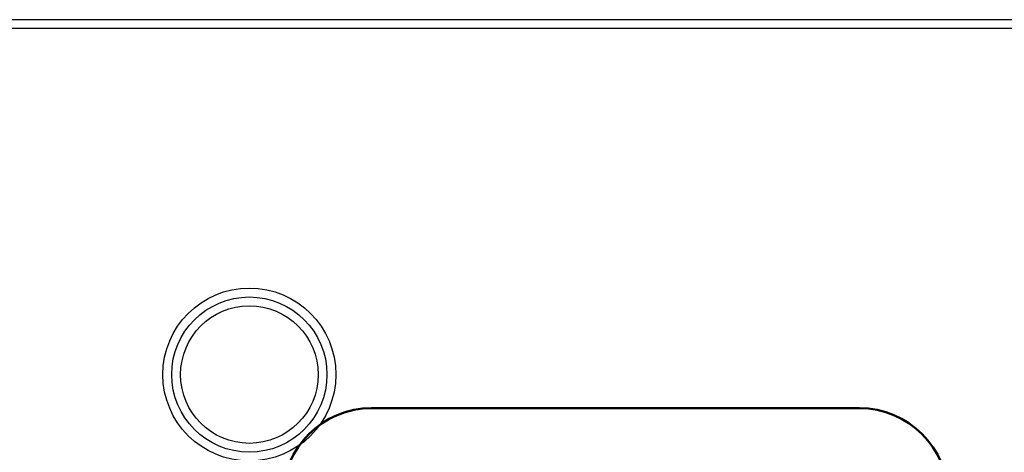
# Model space of a CAD drawing. Header units: millimetres. Extents: x 6964 to 8548, y -230 to 508.
# Tile 36 of 137: x 7351 to 7374, y -119 to -109. Entities that reach past the tile are written whole.
import ezdxf

# ---------------------------------------------------------------- set-up
doc = ezdxf.new("R2010")
doc.units = ezdxf.units.MM
doc.header["$LTSCALE"] = 3
doc.layers.add('layer 1', color=7, linetype='Continuous')

msp = doc.modelspace()

# ---------------------------------------------------------------- linework, layer by layer
at = {"linetype": 'Continuous', "lineweight": 30}
msp.add_line((7420.175, -109.33), (7059.322, -109.33), dxfattribs=at)
at = {"layer": 'layer 1'}
msp.add_open_spline([(7420.175, -109.529), (7420.175, -109.529), (7059.322, -109.529), (7059.322, -109.529)], degree=3, dxfattribs=at)
for points in [[(7358.448, -117.331), (7358.448, -116.254), (7357.574, -115.381), (7356.498, -115.381), (7356.498, -115.381), (7355.421, -115.381), (7354.548, -116.254), (7354.548, -117.331), (7354.548, -117.331), (7354.548, -118.408), (7355.421, -119.281), (7356.498, -119.281), (7356.498, -119.281), (7357.574, -119.281), (7358.448, -118.408), (7358.448, -117.331)], [(7358.248, -117.331), (7358.248, -116.364), (7357.464, -115.581), (7356.498, -115.581), (7356.498, -115.581), (7355.531, -115.581), (7354.748, -116.364), (7354.748, -117.331), (7354.748, -117.331), (7354.748, -118.297), (7355.531, -119.081), (7356.498, -119.081), (7356.498, -119.081), (7357.464, -119.081), (7358.248, -118.297), (7358.248, -117.331)], [(7358.048, -117.331), (7358.048, -116.475), (7357.354, -115.781), (7356.498, -115.781), (7356.498, -115.781), (7355.642, -115.781), (7354.948, -116.475), (7354.948, -117.331), (7354.948, -117.331), (7354.948, -118.187), (7355.642, -118.881), (7356.498, -118.881), (7356.498, -118.881), (7357.354, -118.881), (7358.048, -118.187), (7358.048, -117.331)]]:
    msp.add_open_spline(points, degree=3, knots=[0, 0, 0, 0, 0.2, 0.2, 0.2, 0.2, 0.4, 0.4, 0.4, 0.4, 0.6, 0.6, 0.6, 0.6, 1, 1, 1, 1], dxfattribs=at)
at = {"layer": 'layer 1', "lineweight": 50}
for points in [[(7357.253, -120.085), (7357.253, -118.985), (7358.152, -118.086), (7359.252, -118.086)], [(7359.252, -118.086), (7359.252, -118.086), (7370.253, -118.086), (7370.253, -118.086)], [(7370.253, -118.086), (7371.353, -118.086), (7372.253, -118.985), (7372.253, -120.085)]]:
    msp.add_open_spline(points, degree=3, dxfattribs=at)

doc.saveas('drawing.dxf')
